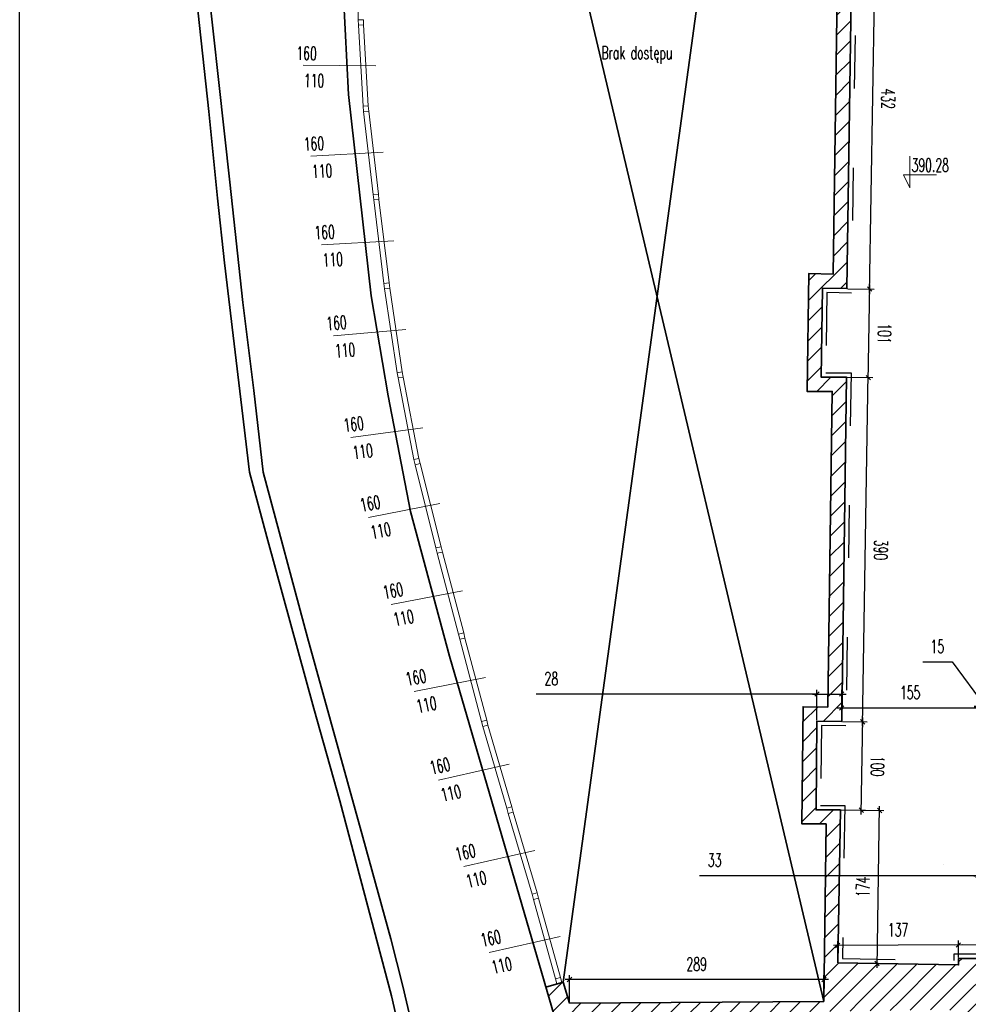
# Model space of a CAD drawing. Header units: millimetres. Extents: x 19887 to 192597, y -14203 to 39042.
# Tile 154 of 256: x 45391 to 47759, y -9455 to -6998. Entities that reach past the tile are written whole.
import ezdxf

# ---------------------------------------------------------------- set-up
doc = ezdxf.new("R2010")
doc.units = ezdxf.units.MM
doc.linetypes.add('ACAD_ISO03W100', pattern=[30, 12, -18])
doc.layers.get('Defpoints').update_dxf_attribs({"color": 4})
for name, color, linetype, lineweight in [('Basen_rzut_poziom_1_obrys', 252, 'Continuous', 35), ('koty wysokościowe', 252, 'Continuous', 0), ('Okna', 252, 'Continuous', 5)]:
    doc.layers.add(name, color=color, linetype=linetype, lineweight=lineweight)
for name, color, linetype in [('Opis', 252, 'Continuous'), ('Sufit podwieszany', 252, 'Continuous'), ('Wymiarowanie', 3, 'Continuous'), ('Wypełnienie', 252, 'Continuous')]:
    doc.layers.add(name, color=color, linetype=linetype)
doc.styles.add('ROMANS', font='romans.shx', dxfattribs={"width": 0.6})
doc.styles.get("Standard").update_dxf_attribs({"font": 'arial.ttf'})
doc.dimstyles.new('000001FB70622F18', dxfattribs={"dimtxt": 20, "dimasz": 5, "dimexe": 5, "dimexo": 1, "dimgap": 20, "dimtad": 1, "dimtoh": 1, "dimdec": 0, "dimtxsty": 'Standard', "dimblk": 'OBLIQUE', "dimcen": 0, "dimdle": 5, "dimclrd": 252, "dimclre": 252, "dimclrt": 252, "dimadec": 0, "dimazin": 0, "dimtfac": 1, "dimtdec": 0, "dimtmove": 0, "dimatfit": 3, "dimldrblk": 'OBLIQUE', "dimfxl": 150, "dimfxlon": 1, "dimlwd": 25, "dimlwe": 25, "dimarcsym": 1})
pattern_1 = [(45, (3252.028, -2175.285), (-11.22532, 11.22532), [])]

# ---------------------------------------------------------------- blocks, each defined once
blk = doc.blocks.new('_Oblique')
at = {"color": 0, "linetype": 'ByBlock', "lineweight": -2}
blk.add_line((-0.5, -0.5), (0.5, 0.5), dxfattribs=at)
blk = doc.blocks.new('*D680')
at = {"layer": 'Defpoints', "color": 0}
for p in [(-380.3, -4325.4), (-408.3, -4356), (-380.3, -4356.4)]:
    blk.add_point(p, dxfattribs=at)
at = {"layer": 'Wymiarowanie', "color": 252, "linetype": 'Continuous', "lineweight": 25}
for p, q in [((-408.3, -4355), (-408.3, -4320.4)), ((-380.3, -4355.4), (-380.3, -4320.4)), ((-408.3, -4325.4), (-727, -4325.4)), ((-413.3, -4325.4), (-375.3, -4325.4))]:
    blk.add_line(p, q, dxfattribs=at)
at = {"layer": 'Wymiarowanie', "color": 252, "linetype": 'ByBlock', "lineweight": 25, "xscale": 5, "yscale": 5, "zscale": 5, "rotation": 180}
blk.add_blockref('_Oblique', (-408.3, -4325.4), dxfattribs=at)
at = {"layer": 'Wymiarowanie', "color": 252, "linetype": 'ByBlock', "lineweight": 25, "xscale": 5, "yscale": 5, "zscale": 5}
blk.add_blockref('_Oblique', (-380.3, -4325.4), dxfattribs=at)
at = {"layer": 'Wymiarowanie', "color": 252, "insert": (-709.7, -4307.9), "char_height": 15, "attachment_point": 5, "style": 'ROMANS'}
blk.add_mtext('28', dxfattribs=at)
blk = doc.blocks.new('*D681')
at = {"layer": 'Defpoints', "color": 0}
for p in [(-224.9, -4341.1), (-224.9, -4343), (-380.3, -4356.4)]:
    blk.add_point(p, dxfattribs=at)
at = {"layer": 'Wymiarowanie', "color": 252, "linetype": 'Continuous', "lineweight": 25}
for p, q in [((-385.3, -4341.1), (-219.9, -4341.1)), ((-380.3, -4355.4), (-380.3, -4336.1)), ((-224.9, -4342), (-224.9, -4336.1))]:
    blk.add_line(p, q, dxfattribs=at)
at = {"layer": 'Wymiarowanie', "color": 252, "linetype": 'ByBlock', "lineweight": 25, "xscale": 5, "yscale": 5, "zscale": 5, "rotation": 180}
blk.add_blockref('_Oblique', (-380.3, -4341.1), dxfattribs=at)
at = {"layer": 'Wymiarowanie', "color": 252, "linetype": 'ByBlock', "lineweight": 25, "xscale": 5, "yscale": 5, "zscale": 5}
blk.add_blockref('_Oblique', (-224.9, -4341.1), dxfattribs=at)
at = {"layer": 'Wymiarowanie', "color": 252, "insert": (-302.6, -4323.6), "char_height": 15, "attachment_point": 5, "style": 'ROMANS'}
blk.add_mtext('155', dxfattribs=at)
blk = doc.blocks.new('*D682')
at = {"layer": 'Defpoints', "color": 0}
for p in [(-224.9, -4343), (-209.9, -4339.3), (-209.9, -4340.1)]:
    blk.add_point(p, dxfattribs=at)
at = {"layer": 'Wymiarowanie', "color": 252, "linetype": 'Continuous', "lineweight": 25}
for p, q in [((-288.3, -4288.8), (-255.1, -4288.8)), ((-255.1, -4288.8), (-217.4, -4339.3)), ((-229.9, -4339.3), (-204.9, -4339.3)), ((-224.9, -4339.3), (-229.9, -4339.3)), ((-224.9, -4342), (-224.9, -4334.3)), ((-209.9, -4339.1), (-209.9, -4334.3)), ((-209.9, -4339.3), (-204.9, -4339.3))]:
    blk.add_line(p, q, dxfattribs=at)
at = {"layer": 'Wymiarowanie', "color": 252, "linetype": 'ByBlock', "lineweight": 25, "xscale": 5, "yscale": 5, "zscale": 5}
blk.add_blockref('_Oblique', (-224.9, -4339.3), dxfattribs=at)
at = {"layer": 'Wymiarowanie', "color": 252, "linetype": 'ByBlock', "lineweight": 25, "xscale": 5, "yscale": 5, "zscale": 5, "rotation": 180}
blk.add_blockref('_Oblique', (-209.9, -4339.3), dxfattribs=at)
at = {"layer": 'Wymiarowanie', "color": 252, "insert": (-271.7, -4271.3), "char_height": 15, "attachment_point": 5, "style": 'ROMANS'}
blk.add_mtext('15', dxfattribs=at)
blk = doc.blocks.new('*D748')
at = {"layer": 'Defpoints', "color": 0}
for p in [(-247.8, -4610), (-247.7, -4625.2), (-190.7, -4625.2)]:
    blk.add_point(p, dxfattribs=at)
at = {"layer": 'Wymiarowanie', "color": 252, "linetype": 'Continuous', "lineweight": 25}
for p, q in [((-185.8, -4609.8), (-252.8, -4610.1)), ((-247.8, -4624.2), (-247.8, -4605)), ((-190.7, -4624.2), (-190.8, -4604.8))]:
    blk.add_line(p, q, dxfattribs=at)
at = {"layer": 'Wymiarowanie', "color": 252, "linetype": 'ByBlock', "lineweight": 25, "xscale": 5, "yscale": 5, "zscale": 5}
for p, rotation in [((-247.8, -4610), 180.2415269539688), ((-190.8, -4609.8), 0.2415269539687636)]:
    blk.add_blockref('_Oblique', p, dxfattribs=dict(at, rotation=rotation))
at = {"layer": 'Wymiarowanie', "color": 252, "insert": (-219.4, -4592.4), "char_height": 15, "attachment_point": 5, "rotation": 0.2415, "style": 'ROMANS'}
blk.add_mtext('57', dxfattribs=at)
blk = doc.blocks.new('*D749')
at = {"layer": 'Defpoints', "color": 0}
for p in [(-384.7, -4610.6), (-384.6, -4630.4), (-247.7, -4625.2)]:
    blk.add_point(p, dxfattribs=at)
at = {"layer": 'Wymiarowanie', "color": 252, "linetype": 'Continuous', "lineweight": 25}
for p, q in [((-242.8, -4610), (-389.7, -4610.6)), ((-384.6, -4629.4), (-384.7, -4605.6)), ((-247.8, -4624.2), (-247.8, -4605))]:
    blk.add_line(p, q, dxfattribs=at)
at = {"layer": 'Wymiarowanie', "color": 252, "linetype": 'ByBlock', "lineweight": 25, "xscale": 5, "yscale": 5, "zscale": 5}
for p, rotation in [((-384.7, -4610.6), 180.2415269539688), ((-247.8, -4610), 0.2415269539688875)]:
    blk.add_blockref('_Oblique', p, dxfattribs=dict(at, rotation=rotation))
at = {"layer": 'Wymiarowanie', "color": 252, "insert": (-316.3, -4592.8), "char_height": 15, "attachment_point": 5, "rotation": 0.2415, "style": 'ROMANS'}
blk.add_mtext('137', dxfattribs=at)
blk = doc.blocks.new('*D750')
at = {"layer": 'Defpoints', "color": 0}
for p in [(-381.8, -4456.7), (-337.3, -4457.4), (-384.6, -4630.4)]:
    blk.add_point(p, dxfattribs=at)
at = {"layer": 'Wymiarowanie', "color": 252, "linetype": 'Continuous', "lineweight": 25}
for p, q in [((-380.8, -4456.7), (-332.3, -4457.5)), ((-340.2, -4636.1), (-337.2, -4452.4)), ((-383.6, -4630.4), (-335.1, -4631.2))]:
    blk.add_line(p, q, dxfattribs=at)
at = {"layer": 'Wymiarowanie', "color": 252, "linetype": 'ByBlock', "lineweight": 25, "xscale": 5, "yscale": 5, "zscale": 5}
for p, rotation in [((-337.3, -4457.4), 89.07739313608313), ((-340.1, -4631.1), 269.0773931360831)]:
    blk.add_blockref('_Oblique', p, dxfattribs=dict(at, rotation=rotation))
at = {"layer": 'Wymiarowanie', "color": 252, "insert": (-356.2, -4544), "char_height": 15, "attachment_point": 5, "rotation": 89.0774, "style": 'ROMANS'}
blk.add_mtext('174', dxfattribs=at)
blk = doc.blocks.new('*D751')
at = {"layer": 'Defpoints', "color": 0}
for p in [(-380.3, -4356.4), (-356.4, -4356.8), (-381.8, -4456.7)]:
    blk.add_point(p, dxfattribs=at)
at = {"layer": 'Wymiarowanie', "color": 252, "linetype": 'Continuous', "lineweight": 25}
for p, q in [((-358.1, -4462.1), (-356.4, -4351.8)), ((-379.3, -4356.4), (-351.4, -4356.9)), ((-380.8, -4456.7), (-353.1, -4457.2))]:
    blk.add_line(p, q, dxfattribs=at)
at = {"layer": 'Wymiarowanie', "color": 252, "linetype": 'ByBlock', "lineweight": 25, "xscale": 5, "yscale": 5, "zscale": 5}
for p, rotation in [((-356.4, -4356.8), 89.077393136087), ((-358.1, -4457.1), 269.077393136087)]:
    blk.add_blockref('_Oblique', p, dxfattribs=dict(at, rotation=rotation))
at = {"layer": 'Wymiarowanie', "color": 252, "insert": (-339.7, -4407.2), "char_height": 15, "attachment_point": 5, "rotation": 269.0774, "style": 'ROMANS'}
blk.add_mtext('100', dxfattribs=at)
blk = doc.blocks.new('*D752')
at = {"layer": 'Defpoints', "color": 0}
for p in [(-374.8, -3966), (-350.1, -3966.4), (-380.3, -4356.4)]:
    blk.add_point(p, dxfattribs=at)
at = {"layer": 'Wymiarowanie', "color": 252, "linetype": 'Continuous', "lineweight": 25}
for p, q in [((-356.5, -4361.8), (-350.1, -3961.4)), ((-373.8, -3966), (-345.1, -3966.4)), ((-379.3, -4356.4), (-351.4, -4356.9))]:
    blk.add_line(p, q, dxfattribs=at)
at = {"layer": 'Wymiarowanie', "color": 252, "linetype": 'ByBlock', "lineweight": 25, "xscale": 5, "yscale": 5, "zscale": 5}
for p, rotation in [((-350.1, -3966.4), 89.07739313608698), ((-356.4, -4356.8), 269.077393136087)]:
    blk.add_blockref('_Oblique', p, dxfattribs=dict(at, rotation=rotation))
at = {"layer": 'Wymiarowanie', "color": 252, "insert": (-335.8, -4161.9), "char_height": 15, "attachment_point": 5, "rotation": 269.0774, "style": 'ROMANS'}
blk.add_mtext('390', dxfattribs=at)
blk = doc.blocks.new('*D753')
at = {"layer": 'Defpoints', "color": 0}
for p in [(-374.3, -3865.4), (-348.5, -3865.9), (-374.8, -3966)]:
    blk.add_point(p, dxfattribs=at)
at = {"layer": 'Wymiarowanie', "color": 252, "linetype": 'Continuous', "lineweight": 25}
for p, q in [((-350.2, -3971.4), (-348.4, -3860.9)), ((-373.3, -3865.5), (-343.5, -3865.9)), ((-373.8, -3966), (-345.1, -3966.4))]:
    blk.add_line(p, q, dxfattribs=at)
at = {"layer": 'Wymiarowanie', "color": 252, "linetype": 'ByBlock', "lineweight": 25, "xscale": 5, "yscale": 5, "zscale": 5}
for p, rotation in [((-348.5, -3865.9), 89.077393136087), ((-350.1, -3966.4), 269.077393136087)]:
    blk.add_blockref('_Oblique', p, dxfattribs=dict(at, rotation=rotation))
at = {"layer": 'Wymiarowanie', "color": 252, "insert": (-331.8, -3916.4), "char_height": 15, "attachment_point": 5, "rotation": 269.0774, "style": 'ROMANS'}
blk.add_mtext('101', dxfattribs=at)
blk = doc.blocks.new('*D754')
at = {"layer": 'Defpoints', "color": 0}
for p in [(-368, -3433.4), (-341.6, -3433.8), (-374.3, -3865.4)]:
    blk.add_point(p, dxfattribs=at)
at = {"layer": 'Wymiarowanie', "color": 252, "linetype": 'Continuous', "lineweight": 25}
for p, q in [((-348.6, -3870.8), (-341.5, -3428.8)), ((-367, -3433.4), (-336.6, -3433.9)), ((-373.3, -3865.5), (-343.5, -3865.9))]:
    blk.add_line(p, q, dxfattribs=at)
at = {"layer": 'Wymiarowanie', "color": 252, "linetype": 'ByBlock', "lineweight": 25, "xscale": 5, "yscale": 5, "zscale": 5}
for p, rotation in [((-341.6, -3433.8), 89.077393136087), ((-348.5, -3865.9), 269.077393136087)]:
    blk.add_blockref('_Oblique', p, dxfattribs=dict(at, rotation=rotation))
at = {"layer": 'Wymiarowanie', "color": 252, "insert": (-327.6, -3650.1), "char_height": 15, "attachment_point": 5, "rotation": 269.0774, "style": 'ROMANS'}
blk.add_mtext('432', dxfattribs=at)
blk = doc.blocks.new('*D778')
at = {"layer": 'Defpoints', "color": 0}
for p in [(-1313, -417.2), (-336.9, -417.2), (-706.6, -4690.1)]:
    blk.add_point(p, dxfattribs=at)
at = {"layer": 'Wymiarowanie', "color": 252, "linetype": 'Continuous', "lineweight": 25}
for p, q in [((-1313, -4695.1), (-1313, -412.2)), ((-1163, -417.2), (-1318, -417.2)), ((-1163, -4690.1), (-1318, -4690.1))]:
    blk.add_line(p, q, dxfattribs=at)
at = {"layer": 'Wymiarowanie', "color": 252, "linetype": 'ByBlock', "lineweight": 25, "xscale": 5, "yscale": 5, "zscale": 5}
for p, rotation in [((-1313, -417.2), 90.00000000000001), ((-1313, -4690.1), 270)]:
    blk.add_blockref('_Oblique', p, dxfattribs=dict(at, rotation=rotation))
at = {"layer": 'Wymiarowanie', "color": 252, "insert": (-1330.5, -2553.6), "char_height": 15, "attachment_point": 5, "rotation": 90, "style": 'ROMANS'}
blk.add_mtext('4273', dxfattribs=at)
blk = doc.blocks.new('*D943')
at = {"layer": 'Defpoints', "color": 0}
for p in [(-225.5, -4519.1), (-192.6, -4521.6), (-192.6, -4531.4)]:
    blk.add_point(p, dxfattribs=at)
at = {"layer": 'Wymiarowanie', "color": 252, "linetype": 'Continuous', "lineweight": 25}
for p, q in [((-225.5, -4520.1), (-225.5, -4536.4)), ((-192.6, -4522.6), (-192.6, -4536.4)), ((-225.5, -4531.4), (-541.7, -4531.4)), ((-230.5, -4531.4), (-187.6, -4531.4))]:
    blk.add_line(p, q, dxfattribs=at)
at = {"layer": 'Wymiarowanie', "color": 252, "linetype": 'ByBlock', "lineweight": 25, "xscale": 5, "yscale": 5, "zscale": 5, "rotation": 180}
blk.add_blockref('_Oblique', (-225.5, -4531.4), dxfattribs=at)
at = {"layer": 'Wymiarowanie', "color": 252, "linetype": 'ByBlock', "lineweight": 25, "xscale": 5, "yscale": 5, "zscale": 5}
blk.add_blockref('_Oblique', (-192.6, -4531.4), dxfattribs=at)
at = {"layer": 'Wymiarowanie', "color": 252, "insert": (-524.4, -4513.9), "char_height": 15, "attachment_point": 5, "style": 'ROMANS'}
blk.add_mtext('33', dxfattribs=at)
blk = doc.blocks.new('*D1016')
at = {"layer": 'Defpoints', "color": 0}
for p in [(-689.1, -4649.2), (-689.1, -4676.2), (-400.4, -4674.2)]:
    blk.add_point(p, dxfattribs=at)
at = {"layer": 'Wymiarowanie', "color": 252, "linetype": 'Continuous', "lineweight": 25}
for p, q in [((-689.1, -4675.2), (-689.1, -4644.2)), ((-400.4, -4673.2), (-400.4, -4644.2)), ((-395.4, -4649.2), (-694.1, -4649.2))]:
    blk.add_line(p, q, dxfattribs=at)
at = {"layer": 'Wymiarowanie', "color": 252, "linetype": 'ByBlock', "lineweight": 25, "xscale": 5, "yscale": 5, "zscale": 5, "rotation": 180}
blk.add_blockref('_Oblique', (-689.1, -4649.2), dxfattribs=at)
at = {"layer": 'Wymiarowanie', "color": 252, "linetype": 'ByBlock', "lineweight": 25, "xscale": 5, "yscale": 5, "zscale": 5}
blk.add_blockref('_Oblique', (-400.4, -4649.2), dxfattribs=at)
at = {"layer": 'Wymiarowanie', "color": 252, "insert": (-544.8, -4631.7), "char_height": 15, "attachment_point": 5, "style": 'ROMANS'}
blk.add_mtext('289', dxfattribs=at)
blk = doc.blocks.new('G$CF5E15B28')
at = {"layer": 'Wypełnienie'}
h = blk.add_hatch(dxfattribs=at)
h.set_pattern_fill('ANSI31', color=253, scale=5, angle=90)
h.set_pattern_definition(pattern_1)
h.paths.add_polyline_path([(1315.6, -6425.8), (1315.6, -6421.3), (83.7, -6430.3), (-170.6, -6431), (-170.6, -6417.4), (-209.7, -6418), (-209.7, -6396.4), (-210.8, -6396.4), (-210.8, -6392), (-220.5, -6392), (-220.5, -6393.7), (-226.3, -6393.7), (-226.3, -6417), (-554.5, -6419.4), (-565.6, -6419.5), (-574.8, -6475.5), (-569.1, -6475.5), (-563.1, -6462.5), (-558.1, -6475.5), (-553.1, -6488.5), (-548.1, -6475.5), (-543.1, -6475.5), (-219.9, -6473.5), (-219.8, -6505.6), (-214.1, -6505.6), (-208.1, -6492.6), (-203.1, -6505.6), (-198.1, -6518.6), (-193.1, -6505.6), (-185.6, -6505.2), (-185.7, -6473.2), (292.8, -6469.2), (293, -6507.3), (295.7, -6507.3), (298.7, -6500.9), (301.1, -6507.3), (303.6, -6513.6), (306, -6507.3), (309.2, -6507.1), (309.2, -6469.1), (787.3, -6462.7), (787.3, -6507.3), (789.2, -6507.3), (792.1, -6500.9), (794.6, -6507.3), (797, -6513.6), (799.5, -6507.3), (802.6, -6507.1), (802.6, -6461.9), (1315.6, -6459.9)])
h.paths.add_polyline_path([(1592, -6423.6), (1496.3, -6423.6), (1496.3, -6444.3), (1483.9, -6444.3), (1483.9, -6456), (1438.3, -6456), (1438.3, -6451.3), (1392.8, -6451.3), (1392.8, -6445.2), (1383, -6445.2), (1383, -6425.8), (1315.6, -6425.8), (1315.6, -6459.9), (1348.9, -6459.9), (1348.9, -6479.3), (1358.7, -6479.3), (1358.7, -6485.5), (1404.2, -6485.5), (1404.2, -6490.1), (1510.2, -6490.1), (1510.1, -6525.5), (1515.8, -6525.5), (1521.7, -6512.5), (1526.7, -6525.5), (1531.7, -6538.5), (1536.7, -6525.5), (1544.3, -6525.1), (1544.3, -6473), (1561.8, -6473), (1561.8, -6455.9), (1592, -6457)])
h.paths.add_polyline_path([(-724.6, -5974), (-634.7, -5772.6), (-642.5, -5762.3), (-646.6, -5753.4), (-748.5, -5969.9), (-748.5, -6044.9), (-753.7, -6157), (-765.1, -6421.3), (-745.4, -6421.7)])
h.paths.add_polyline_path([(108.9, -4624), (80.7, -4624), (81.6, -4637.3), (-190.7, -4637.9), (-190.7, -4625.2), (-247.7, -4625.2), (-247.7, -4632.7), (-384.6, -4630.4), (-381.8, -4456.7), (-409.3, -4456.7), (-408.3, -4356), (-380.3, -4356.4), (-374.8, -3966), (-403.4, -3966), (-402, -3864.7), (-374.3, -3865.4), (-368, -3433.4), (-397.8, -3433.7), (-397.3, -3383.2), (-413.3, -3383), (-413.9, -3449.9), (-384.3, -3449.6), (-390, -3849), (-417.7, -3848.3), (-419.6, -3982), (-391, -3982), (-396.1, -4340.2), (-424.1, -4339.8), (-425.4, -4472.6), (-398, -4472.7), (-400.2, -4658.2), (-400.4, -4668.2), (-400.4, -4674.2), (-240.5, -4673.1), (-240.5, -4687.8), (-232.4, -4687.8), (-232.4, -4689.7), (-212.4, -4689.7), (-212.4, -4685.8), (-210.5, -4685.8), (-210.5, -4664.4), (108.9, -4664.4)])
h = blk.add_hatch(dxfattribs=at)
h.set_pattern_fill('ANSI31', color=253, scale=5, angle=90)
h.set_pattern_definition(pattern_1)
h.paths.add_polyline_path([(-257.6, -4683.4), (-257.6, -4687.9), (-240.4, -4687.8), (-240.5, -4673.1), (-689.1, -4676.2), (-696.3, -4652.1), (-715.9, -4657.7), (-706.6, -4690.1)])
at = {"layer": 'Basen_rzut_poziom_1_obrys', "color": 253}
for p, q in [((-400.4, -4674.2, 0), (-924.7, -2459.4, 0)), ((-696.3, -4652.1, 0), (-395.6, -2459.5, 0))]:
    blk.add_line(p, q, dxfattribs=at)
at = {"layer": 'Basen_rzut_poziom_1_obrys', "color": 253, "elevation": 0}
for points in [[(-797.7, -5077.2), (-891.2, -4667.6), (-949.8, -4446.4), (-979.2, -4341.8), (-1032.5, -4146.9), (-1052.4, -4073.5), (-1060.8, -4000.5), (-1070.6, -3918.7), (-1080.4, -3836.3), (-1088.4, -3762.9), (-1098.4, -3664.3), (-1114.2, -3517.9)], [(-706.6, -4690.1), (-825.2, -4282.3), (-869.4, -4118.4), (-895, -3986.9), (-914.3, -3873.6), (-939.7, -3645.2), (-947.6, -3496.5), (-949.4, -3386.6), (-950.2, -3213.9), (-951.2, -2889.3), (-950.3, -2580.4), (-944.5, -2342.8), (-941, -2239), (-941, -2239)], [(-359.8, -2443.8), (-359.8, -2529), (-387.2, -2529), (-388.6, -2629.2), (-360.4, -2629.1), (-363.9, -3067.5), (-391.3, -3066.9), (-392.6, -3167.8), (-365.3, -3167.8), (-366.8, -3333.6), (-396.8, -3332.7), (-397.8, -3433.7), (-368, -3433.4), (-374.3, -3865.4), (-402, -3864.7), (-403.4, -3966), (-374.8, -3966), (-380.3, -4356.4), (-408.3, -4356), (-409.3, -4456.7), (-381.8, -4456.7), (-384.6, -4630.4)], [(-375.8, -2459.5), (-375.8, -2513), (-403, -2513), (-404.8, -2645.3), (-376.6, -2645.2), (-379.8, -3051.2), (-407.1, -3050.6), (-408.9, -3183.8), (-381.5, -3183.8), (-382.7, -3317.1), (-412.6, -3316.2), (-413.9, -3449.9), (-384.3, -3449.6), (-390, -3849), (-417.7, -3848.3), (-419.6, -3982), (-391, -3982), (-396.1, -4340.2), (-424.1, -4339.8), (-425.4, -4472.6), (-398, -4472.7), (-400.4, -4674.2)], [(-1106.1, -3459.8), (-1074.6, -3744.6), (-1059.9, -3881.1), (-1047.2, -3980.9), (-1036.7, -4073.7), (-986.3, -4261.3), (-923.6, -4487.6), (-891.7, -4603), (-878.2, -4656.7), (-825.7, -4881.2), (-782.3, -5077.2), (-765.5, -5147.2)], [(-384.6, -4630.4), (-247.7, -4632.7), (-247.7, -4625.2), (-190.7, -4625.2), (-190.7, -4637.9), (81.6, -4637.3), (80.7, -4624), (108.9, -4624)], [(-716, -4657.8), (-696.3, -4652.1), (-689.1, -4676.2)], [(-689.1, -4676.2), (-400.4, -4674.2)]]:
    blk.add_lwpolyline(points, dxfattribs=at)
blk.add_lwpolyline([(-265.1, -4519), (-265.1, -4519)], close=True, dxfattribs=at)
at = {"layer": 'koty wysokościowe', "color": 253, "elevation": 0}
for points in [[(-302.8, -3715), (-302.8, -3751.2)], [(-310.3, -3736.2), (-302.8, -3736.2)], [(-302.8, -3751.2), (-310.3, -3736.2)], [(-302.8, -3736.2), (-272.8, -3736.2)]]:
    blk.add_lwpolyline(points, dxfattribs=at)
at = {"layer": 'Okna', "color": 253, "elevation": 0}
for points in [[(-928.8, -3560.4), (-930.5, -3462.5)], [(-923.4, -3658.4), (-928.7, -3566.4)], [(-917.4, -3657.9), (-922.7, -3566.3)], [(-991.3, -3611.7), (-908.8, -3612.6)], [(-905.9, -3758.2), (-916.9, -3663.9)], [(-911.8, -3758.7), (-922.9, -3664.4)], [(-982.8, -3715), (-900.4, -3710.6)], [(-893.8, -3858.8), (-905.3, -3764.2)], [(-899.7, -3859.5), (-911.3, -3764.7)], [(-970.7, -3815.6), (-888.3, -3811.2)], [(-878.8, -3959.8), (-893.1, -3864.8)], [(-884.7, -3960.8), (-899, -3865.5)], [(-957, -3918.8), (-874.8, -3911.6)], [(-865.7, -4059.3), (-883.7, -3966.7)], [(-859.9, -4058), (-877.8, -3965.7)], [(-937.3, -4034.2), (-855.5, -4023.5)], [(-840.6, -4159.6), (-864.4, -4065.2)], [(-834.7, -4158.3), (-858.5, -4063.8)], [(-917.2, -4125), (-836.3, -4109.2)], [(-815, -4257.3), (-839.3, -4165.5)], [(-809.2, -4256), (-833.4, -4164.2)], [(-891.3, -4223.9), (-810.4, -4208.1)], [(-788.9, -4356.4), (-813.7, -4263.2)], [(-783.1, -4354.9), (-807.9, -4261.8)], [(-865.4, -4322.3), (-784.4, -4306.5)], [(-760.4, -4454.9), (-787.4, -4362.2)], [(-754.6, -4453.4), (-781.6, -4360.7)], [(-837.9, -4423.1), (-757.4, -4404.8)], [(-731.6, -4552.5), (-758.9, -4460.7)], [(-725.8, -4551), (-753.1, -4459.2)], [(-809, -4521), (-728.5, -4502.8)], [(-699.3, -4646.8), (-724.3, -4556.8)], [(-705.1, -4648.4), (-730.1, -4558.3)], [(-780.1, -4618.6), (-699.7, -4600.4)]]:
    blk.add_lwpolyline(points, dxfattribs=at)
at = {"layer": 'Okna', "color": 253, "extrusion": (1.77505e-07, 4.66447e-08, 1), "elevation": 0}
blk.add_lwpolyline([(-928.8, -3560.4), (-922.8, -3560.3), (-922.7, -3566.3), (-928.7, -3566.4)], close=True, dxfattribs=at)
at = {"layer": 'Okna', "color": 253, "extrusion": (1.74132e-07, 5.79799e-08, 1), "elevation": 0}
for points in [[(-923.4, -3658.4), (-917.4, -3657.9), (-916.9, -3663.9), (-922.9, -3664.4)], [(-911.8, -3758.7), (-905.9, -3758.2), (-905.3, -3764.2), (-911.3, -3764.7)]]:
    blk.add_lwpolyline(points, close=True, dxfattribs=at)
at = {"layer": 'Okna', "color": 253, "extrusion": (1.7212e-07, 6.3706e-08, 1), "elevation": 0}
blk.add_lwpolyline([(-899.7, -3859.5), (-893.8, -3858.8), (-893.1, -3864.8), (-899, -3865.5)], close=True, dxfattribs=at)
at = {"layer": 'Okna', "color": 253, "extrusion": (1.69156e-07, 7.12042e-08, 1), "elevation": 0}
blk.add_lwpolyline([(-884.7, -3960.8), (-878.8, -3959.8), (-877.8, -3965.7), (-883.7, -3966.7)], close=True, dxfattribs=at)
at = {"layer": 'Okna', "color": 253, "extrusion": (1.64447e-07, 8.14917e-08, 1), "elevation": 0}
for points in [[(-865.7, -4059.3), (-859.9, -4058), (-858.5, -4063.8), (-864.4, -4065.2)], [(-840.6, -4159.6), (-834.7, -4158.3), (-833.4, -4164.2), (-839.3, -4165.5)], [(-815, -4257.3), (-809.2, -4256), (-807.9, -4261.8), (-813.7, -4263.2)]]:
    blk.add_lwpolyline(points, close=True, dxfattribs=at)
at = {"layer": 'Okna', "color": 253, "extrusion": (1.61893e-07, 8.64548e-08, 1), "elevation": 0}
for points in [[(-788.9, -4356.4), (-783.1, -4354.9), (-781.6, -4360.7), (-787.4, -4362.2)], [(-760.4, -4454.9), (-754.6, -4453.4), (-753.1, -4459.2), (-758.9, -4460.7)], [(-731.6, -4552.5), (-725.8, -4551), (-724.3, -4556.8), (-730.1, -4558.3)], [(-705.1, -4648.4), (-699.3, -4646.8), (-697.8, -4652.7), (-703.6, -4654.2)]]:
    blk.add_lwpolyline(points, close=True, dxfattribs=at)
at = {"layer": 'Sufit podwieszany', "color": 253, "linetype": 'ACAD_ISO03W100', "ltscale": 5, "elevation": 0}
for points in [[(-354.8, -2438.8), (-354.8, -2534), (-382.2, -2534), (-383.5, -2624.2), (-355.4, -2624.1), (-359, -3072.6), (-386.4, -3072), (-387.6, -3162.8), (-360.3, -3162.8), (-361.9, -3338.7), (-391.8, -3337.8), (-392.7, -3428.6), (-363, -3428.3), (-369.3, -3870.6), (-397, -3869.8), (-398.3, -3961), (-369.7, -3961), (-375.4, -4361.5), (-403.3, -4361.1), (-404.2, -4451.7), (-376.7, -4451.7), (-379.5, -4625.5)], [(-379.5, -4625.5), (-252.7, -4627.6), (-252.7, -4620.2), (-190.8, -4620.2)]]:
    blk.add_lwpolyline(points, dxfattribs=at)
at = {"layer": 'koty wysokościowe', "color": 253, "insert": (-301, -3717.9, 0), "char_height": 15, "width": 21553.284, "attachment_point": 1, "style": 'ROMANS'}
blk.add_mtext('390.28', dxfattribs=at)
at = {"layer": 'Okna', "color": 253, "char_height": 15, "width": 335.754, "attachment_point": 1, "style": 'ROMANS'}
for s, insert, rotation in [('160', (-998.9, -3590.8, 0), 359.3836), ('110', (-990.4, -3621.8, 0), 359.3836), ('160', (-991.1, -3694.1, 0), 3.0762), ('110', (-981.8, -3725.1, 0), 3.0762), ('160', (-979, -3794.6, 0), 3.0762), ('110', (-969.7, -3825.6, 0), 3.0762), ('160', (-965.7, -3897.8, 0), 4.9711), ('110', (-956, -3928.8, 0), 4.9711), ('160', (-946.5, -4013.3, 0), 7.4884), ('110', (-936.2, -4044.2, 0), 7.4884), ('160', (-928.1, -4104.1, 0), 11.021), ('110', (-916.1, -4134.9, 0), 11.021), ('160', (-902.2, -4203, 0), 11.021), ('110', (-890.2, -4233.8, 0), 11.021), ('160', (-876.2, -4301.4, 0), 11.021), ('110', (-864.2, -4332.2, 0), 11.021), ('160', (-849.1, -4402.2, 0), 12.7636), ('110', (-836.7, -4432.9, 0), 12.7636), ('160', (-820.2, -4500.2, 0), 12.7636), ('110', (-807.8, -4530.9, 0), 12.7636), ('160', (-791.4, -4597.7, 0), 12.7636), ('110', (-779, -4628.4, 0), 12.7636)]:
    blk.add_mtext(s, dxfattribs=dict(at, insert=insert, rotation=rotation))
at = {"layer": 'Opis', "color": 253, "insert": (-653, -3590.2, 0), "char_height": 15, "width": 1074.033, "attachment_point": 1, "style": 'ROMANS'}
blk.add_mtext('Brak dostępu', dxfattribs=at)
at = {"layer": 'Wymiarowanie', "color": 253}
for base, p1, p2, angle, override, picture, middle in [((-1313, -417.2, 0), (-706.6, -4690.1, 0), (-336.9, -417.2, 0), 90, {"dimtxt": 15, "dimgap": 10, "dimtxsty": 'ROMANS'}, '*D778', (-1330.5, -2553.6, 0)), ((-341.6, -3433.8, 0), (-374.3, -3865.4, 0), (-368, -3433.4, 0), 269.0774, {"dimtxt": 15, "dimgap": 10, "dimtad": 2, "dimtxsty": 'ROMANS', "dimtmove": 1}, '*D754', (-327.6, -3650.1, 0)), ((-348.5, -3865.9, 0), (-374.8, -3966, 0), (-374.3, -3865.4, 0), 269.0774, {"dimtxt": 15, "dimgap": 10, "dimtad": 2, "dimtxsty": 'ROMANS', "dimtmove": 1}, '*D753', (-331.8, -3916.4, 0)), ((-350.1, -3966.4, 0), (-380.3, -4356.4, 0), (-374.8, -3966, 0), 269.0774, {"dimtxt": 15, "dimgap": 10, "dimtad": 2, "dimtxsty": 'ROMANS', "dimtmove": 1}, '*D752', (-335.8, -4161.9, 0)), ((-224.9, -4341.1, 0), (-380.3, -4356.4, 0), (-224.9, -4343, 0), 0, {"dimtxt": 15, "dimgap": 10, "dimtxsty": 'ROMANS', "dimtmove": 1}, '*D681', (-302.6, -4323.6, 0)), ((-356.4, -4356.8, 0), (-381.8, -4456.7, 0), (-380.3, -4356.4, 0), 269.0774, {"dimtxt": 15, "dimgap": 10, "dimtad": 2, "dimtxsty": 'ROMANS', "dimtmove": 1}, '*D751', (-339.7, -4407.2, 0)), ((-384.7, -4610.6, 0), (-247.7, -4625.2, 0), (-384.6, -4630.4, 0), 0.2415, {"dimtxt": 15, "dimgap": 10, "dimtxsty": 'ROMANS', "dimtmove": 1}, '*D749', (-316.3, -4592.8, 0)), ((-247.8, -4610, 0), (-190.7, -4625.2, 0), (-247.7, -4625.2, 0), 0.2415, {"dimtxt": 15, "dimgap": 10, "dimtxsty": 'ROMANS', "dimtmove": 1}, '*D748', (-219.4, -4592.4, 0)), ((-689.1, -4649.2, 0), (-400.4, -4674.2, 0), (-689.1, -4676.2, 0), 0, {"dimtxt": 15, "dimgap": 10, "dimtxsty": 'ROMANS'}, '*D1016', (-544.8, -4631.7, 0))]:
    dim = blk.add_linear_dim(base=base, p1=p1, p2=p2, angle=angle, dimstyle='000001FB70622F18', override=override, dxfattribs=at)
    dim.commit()
    dim.dimension.update_dxf_attribs({"geometry": picture, "text_midpoint": middle})
for base, p1, p2, override, picture, middle in [((-209.9, -4339.3, 0), (-224.9, -4343, 0), (-209.9, -4340.1, 0), {"dimtxt": 15, "dimgap": 10, "dimtxsty": 'ROMANS', "dimtmove": 1}, '*D682', (-265.1, -4288.8, 0)), ((-380.3, -4325.4, 0), (-408.3, -4356, 0), (-380.3, -4356.4, 0), {"dimtxt": 15, "dimgap": 10, "dimtxsty": 'ROMANS'}, '*D680', (-709.7, -4325.4, 0))]:
    dim = blk.add_linear_dim(base=base, p1=p1, p2=p2, angle=0, dimstyle='000001FB70622F18', override=override, dxfattribs=at)
    dim.commit()
    dim.dimension.update_dxf_attribs({"geometry": picture, "text_midpoint": middle, "dimtype": 160})
dim = blk.add_aligned_dim(p1=(-384.6, -4630.4, 0), p2=(-381.8, -4456.7, 0), distance=-44.5, dimstyle='000001FB70622F18', override={"dimtxt": 15, "dimgap": 10, "dimtxsty": 'ROMANS'}, dxfattribs=at)
dim.commit()
dim.dimension.update_dxf_attribs({"geometry": '*D750', "text_midpoint": (-356.2, -4544, 0)})
dim = blk.add_linear_dim(base=(-192.6, -4531.4, 0), p1=(-225.5, -4519.1, 0), p2=(-192.6, -4521.6, 0), dimstyle='000001FB70622F18', override={"dimtxt": 15, "dimgap": 10, "dimtxsty": 'ROMANS'}, dxfattribs=at)
dim.commit()
dim.dimension.update_dxf_attribs({"geometry": '*D943', "text_midpoint": (-524.4, -4531.4), "dimtype": 160})

msp = doc.modelspace()

# ---------------------------------------------------------------- block references
at = {"xscale": 2.2, "yscale": 2.2, "zscale": 2.2}
msp.add_blockref('G$CF5E15B28', (48279.4, 835.1, 0), dxfattribs=at)

doc.saveas('drawing.dxf')
